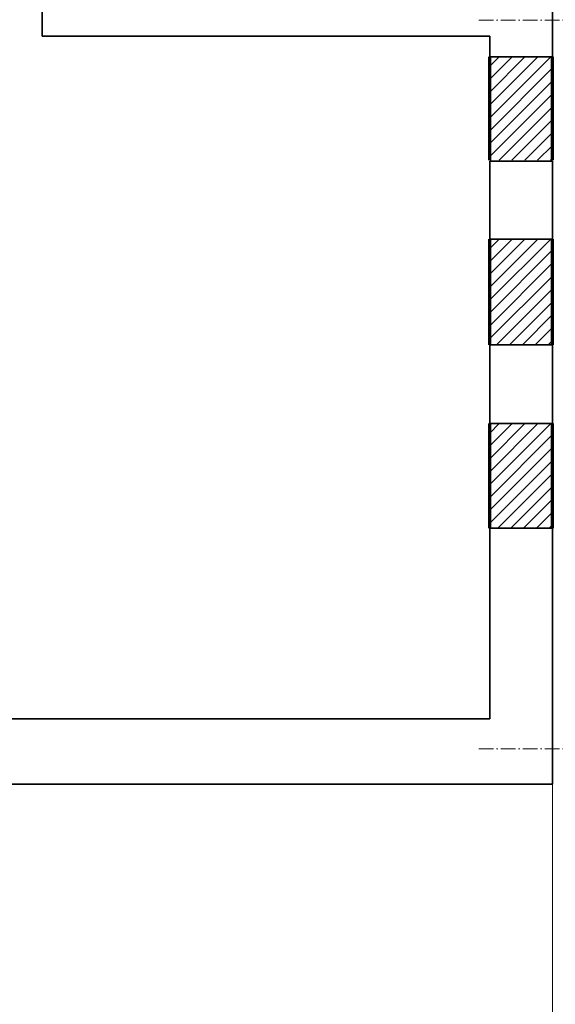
# Model space of a CAD drawing. Header units: inches. Extents: x 201967 to 338763, y -32705 to 30884.
# Tile 98 of 236: x 320498 to 320939, y -1085 to -274. Entities that reach past the tile are written whole.
import ezdxf

# ---------------------------------------------------------------- set-up
doc = ezdxf.new("R2010")
doc.units = ezdxf.units.IN
doc.header["$MEASUREMENT"] = 0
doc.linetypes.add('ACAD_ISO10W100', pattern=[18, 12, -3, 0, -3])
for name, color, linetype, lineweight in [('00 b ŚCIANY nowe-zamurowania', 242, 'Continuous', 70), ('11 OSIE ściany', 2, 'ACAD_ISO10W100', 5), ('_proj_MURY konstr', 1, 'Continuous', 20), ('_proj_SCHODY', 2, 'Continuous', 9)]:
    doc.layers.add(name, color=color, linetype=linetype, lineweight=lineweight)

# ---------------------------------------------------------------- blocks, each defined once
blk = doc.blocks.new('1 osie 2 część BPPZ')
at = {"layer": '11 OSIE ściany'}
for p, q in [((-95.34, -1200), (1219, -1200)), ((-95.34, -1800), (1219, -1800))]:
    blk.add_line(p, q, dxfattribs=at)

msp = doc.modelspace()

# ---------------------------------------------------------------- hatches: boundary and pattern name
at = {"layer": '_proj_MURY konstr'}
h = msp.add_hatch(dxfattribs=at)
h.set_pattern_fill('ANSI31', scale=60, angle=360)
h.set_pattern_definition([(45, (253972.1775, -10957.5265), (-5.3033009, 5.3033009), [])])
h.paths.add_polyline_path([(320936.63, -304.84), (320885.14, -304.84), (320885.14, -389.84), (320936.74, -389.84)])
h = msp.add_hatch(dxfattribs=at)
h.set_pattern_fill('ANSI31', scale=60, angle=360)
h.set_pattern_definition([(45, (253972.1775, -11107.5265), (-5.3033009, 5.3033009), [])])
h.paths.add_polyline_path([(320936.63, -454.84), (320885.14, -454.84), (320885.14, -541.84), (320936.74, -541.84)])
h = msp.add_hatch(dxfattribs=at)
h.set_pattern_fill('ANSI31', scale=60, angle=360)
h.set_pattern_definition([(45, (253972.1775, -11259.5265), (-5.3033009, 5.3033009), [])])
h.paths.add_polyline_path([(320936.63, -606.84), (320885.14, -606.84), (320885.14, -692.84), (320936.74, -692.84)])

# ---------------------------------------------------------------- linework, layer by layer
at = {"layer": '00 b ŚCIANY nowe-zamurowania'}
for p, q in [((320885.14, -389.84), (320885.14, -304.84)), ((320936.74, -389.84), (320936.74, -304.84)), ((320885.14, -541.84), (320885.14, -454.84)), ((320936.74, -541.84), (320936.74, -454.84)), ((320885.14, -692.84), (320885.14, -606.84)), ((320936.74, -692.84), (320936.74, -606.84))]:
    msp.add_line(p, q, dxfattribs=at)
at = {"layer": '_proj_MURY konstr', "color": 3, "lineweight": 35}
for p, q in [((320936.74, -233.68), (320936.74, -304.84)), ((320516.14, -254.84), (320516.14, -287.84)), ((320885.14, -287.84), (320516.14, -287.84)), ((320885.14, -287.84), (320885.14, -304.84)), ((320885.14, -304.84), (320936.74, -304.84)), ((320885.14, -390.84), (320936.74, -390.84)), ((320885.14, -390.84), (320885.14, -454.84)), ((320936.74, -390.84), (320936.74, -454.84)), ((320885.14, -454.84), (320936.74, -454.84)), ((320885.14, -541.84), (320936.74, -541.84)), ((320885.14, -541.84), (320885.14, -606.84)), ((320936.74, -541.84), (320936.74, -606.84)), ((320885.14, -606.84), (320936.74, -606.84)), ((320885.14, -692.84), (320936.74, -692.84)), ((320885.14, -692.84), (320885.14, -849.84)), ((320936.74, -692.84), (320936.74, -903.72)), ((320885.14, -849.84), (320418.14, -849.84)), ((320418.14, -903.72), (320936.74, -903.72))]:
    msp.add_line(p, q, dxfattribs=at)
at = {"layer": '_proj_SCHODY', "color": 2}
msp.add_lwpolyline([(319019.12, 1663.19), (319999.12, 1692.59), (319999.12, 960.32), (321822.97, 960.28), (322125.46, -587.02), (322125.47, -1750.11), (320936.52, -1750.12), (320936.74, -903.72), (319670.74, -903.72), (319670.75, -805.72), (316934.74, -805.72), (316934.74, 1190.28), (319019.12, 1190.28)], close=True, dxfattribs=at)

# ---------------------------------------------------------------- block references
at = {"layer": '11 OSIE ściany'}
msp.add_blockref('1 osie 2 część BPPZ', (320971.52, 925.28), dxfattribs=at)

doc.saveas('drawing.dxf')
